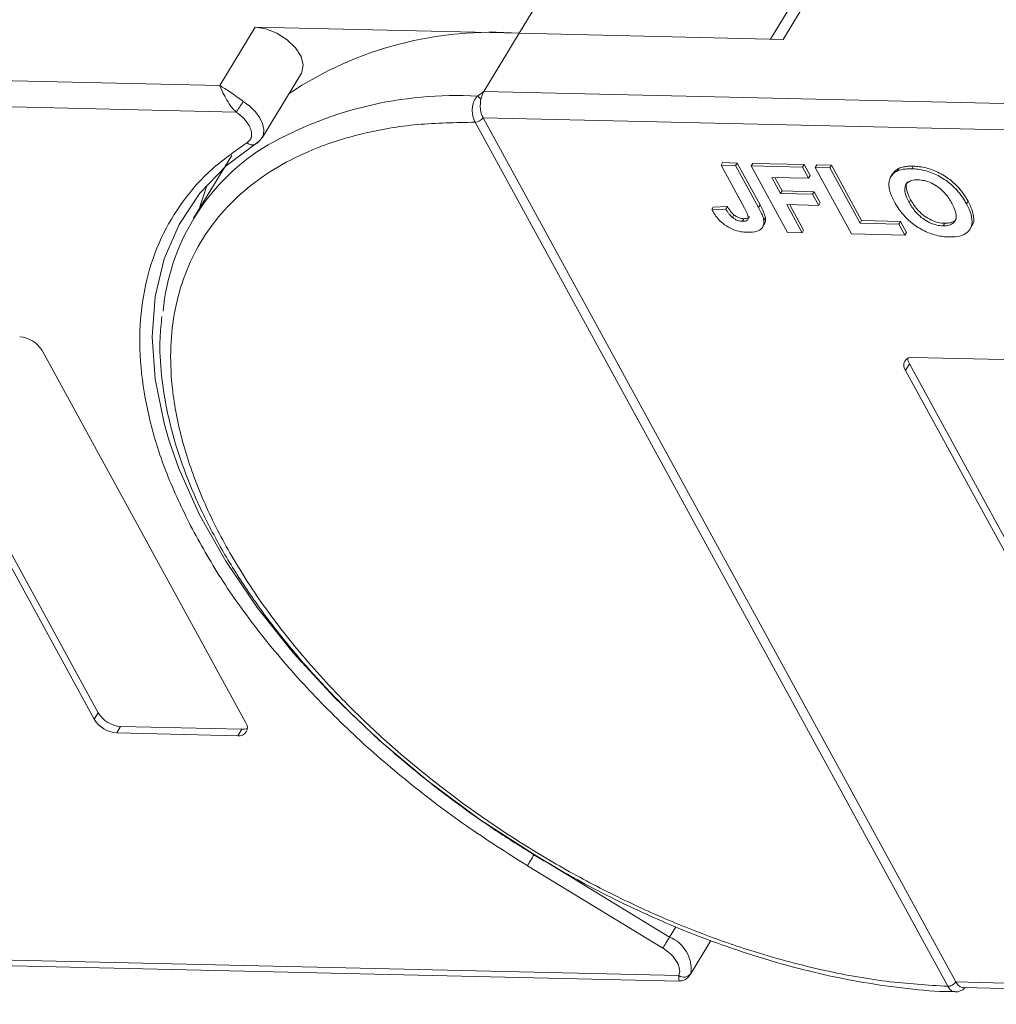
# Model space of a CAD drawing. Header units: millimetres. Extents: x -645 to 830, y -176 to 857.
# Tile 52 of 76: x 298 to 340, y 732 to 774. Entities that reach past the tile are written whole.
import ezdxf

# ---------------------------------------------------------------- set-up
doc = ezdxf.new("R2010")
doc.units = ezdxf.units.MM

msp = doc.modelspace()

# ---------------------------------------------------------------- linework, layer by layer
at = {"color": 7, "linetype": 'Continuous', "lineweight": 15}
for p, q in [((321.211, 775.72), (319.53, 772.958)), ((330.797, 772.699), (332.478, 775.461)), ((331.746, 775.15), (330.262, 772.711)), ((308.263, 773.216), (306.751, 770.73)), ((319.53, 772.958), (308.263, 773.216)), ((318.018, 770.472), (319.53, 772.958)), ((319.53, 772.958), (330.797, 772.699)), ((306.751, 770.73), (274.704, 771.466)), ((308.557, 768.496), (310.237, 771.258)), ((274.678, 770.346), (307.448, 769.594)), ((317.749, 770.281), (318.018, 770.472)), ((350.065, 769.736), (318.018, 770.472)), ((317.649, 769.163), (317.648, 769.164)), ((337.823, 732.288), (317.649, 769.163)), ((317.992, 769.352), (350.762, 768.6)), ((317.993, 769.351), (338.167, 732.476)), ((308.579, 768.537), (308.557, 768.496)), ((308.257, 768.211), (308.238, 768.204)), ((308.373, 768.312), (308.338, 768.267)), ((307.263, 767.743), (305.632, 765.064)), ((328.214, 767.437), (328.147, 767.326)), ((329.151, 765.49), (328.147, 767.326)), ((328.147, 767.326), (328.769, 767.312)), ((328.214, 767.437), (328.836, 767.422)), ((328.836, 767.422), (328.769, 767.312)), ((328.769, 767.312), (329.747, 765.524)), ((328.836, 767.422), (329.814, 765.634)), ((329.499, 767.407), (329.432, 767.297)), ((329.432, 767.297), (331.628, 767.246)), ((330.984, 764.46), (329.432, 767.297)), ((329.499, 767.407), (331.695, 767.357)), ((331.695, 767.357), (331.628, 767.246)), ((331.695, 767.357), (331.954, 766.884)), ((332.234, 767.344), (332.167, 767.234)), ((332.234, 767.344), (332.856, 767.33)), ((332.856, 767.33), (332.788, 767.22)), ((332.856, 767.33), (334.149, 764.966)), ((336.354, 767.286), (336.286, 767.175)), ((331.628, 767.246), (331.887, 766.774)), ((331.954, 766.884), (331.887, 766.774)), ((333.719, 764.397), (332.167, 767.234)), ((332.167, 767.234), (332.788, 767.22)), ((332.788, 767.22), (334.082, 764.856)), ((335.467, 766.953), (335.4, 766.842)), ((335.733, 767.19), (335.666, 767.08)), ((331.887, 766.774), (330.312, 766.81)), ((330.312, 766.81), (330.69, 766.119)), ((330.441, 766.807), (330.757, 766.229)), ((330.757, 766.229), (330.69, 766.119)), ((330.69, 766.119), (332.058, 766.087)), ((330.757, 766.229), (332.125, 766.198)), ((332.125, 766.198), (332.058, 766.087)), ((332.058, 766.087), (332.316, 765.615)), ((332.125, 766.198), (332.383, 765.725)), ((329.814, 765.634), (329.747, 765.524)), ((332.316, 765.615), (330.949, 765.646)), ((330.949, 765.646), (331.605, 764.446)), ((331.078, 765.643), (331.672, 764.556)), ((332.383, 765.725), (332.316, 765.615)), ((336.174, 765.743), (336.241, 765.854)), ((338.69, 765.792), (338.622, 765.681)), ((327.818, 765.542), (327.751, 765.432)), ((328.353, 765.454), (327.751, 765.432)), ((327.818, 765.542), (328.42, 765.565)), ((328.42, 765.565), (328.353, 765.454)), ((328.697, 765.21), (328.63, 765.099)), ((329.116, 765.046), (329.048, 764.935)), ((329.928, 764.698), (329.995, 764.808)), ((330.039, 765.097), (329.971, 764.986)), ((334.149, 764.966), (334.082, 764.856)), ((334.082, 764.856), (335.739, 764.818)), ((334.149, 764.966), (335.807, 764.928)), ((335.807, 764.928), (335.739, 764.818)), ((335.739, 764.818), (335.998, 764.345)), ((335.807, 764.928), (336.065, 764.455)), ((337.695, 764.849), (337.627, 764.739)), ((331.605, 764.446), (330.984, 764.46)), ((331.605, 764.446), (331.672, 764.556)), ((335.998, 764.345), (333.719, 764.397)), ((335.998, 764.345), (336.065, 764.455)), ((338.777, 764.604), (338.844, 764.714)), ((292.871, 759.844), (301.562, 743.959)), ((301.394, 743.682), (292.703, 759.568)), ((299.168, 759.42), (307.859, 743.534)), ((336.185, 758.85), (336.017, 758.574)), ((336.185, 758.85), (344.876, 742.965)), ((336.353, 759.127), (341.525, 759.008)), ((344.708, 742.689), (336.017, 758.574)), ((301.562, 743.959), (301.394, 743.682)), ((302.519, 743.377), (302.351, 743.1)), ((302.519, 743.377), (307.691, 743.258)), ((307.523, 742.982), (302.351, 743.1)), ((307.691, 743.258), (307.523, 742.982)), ((325.951, 734.387), (320.168, 737.906)), ((325.664, 733.916), (319.881, 737.435)), ((326.217, 734.825), (325.951, 734.387)), ((326.828, 732.782), (327.716, 734.24)), ((326.341, 732.746), (294.853, 733.468)), ((295.171, 733.229), (326.352, 732.514)), ((369.655, 731.752), (338.167, 732.475)), ((337.824, 732.286), (337.823, 732.288)), ((338.485, 732.235), (369.666, 731.52))]:
    msp.add_line(p, q, dxfattribs=at)
at = {"color": 7, "linetype": 'Continuous', "lineweight": 15, "flags": 128}
for points in [[(308.263, 773.216), (308.715, 773.145), (309.185, 772.96), (309.623, 772.681), (309.981, 772.336), (310.221, 771.965), (310.317, 771.606), (310.259, 771.298), (310.237, 771.258)], [(307.753, 770.054), (308.034, 769.843), (308.274, 769.605), (308.459, 769.354), (308.582, 769.101), (308.635, 768.858), (308.617, 768.639), (308.579, 768.537)], [(304.578, 755.615), (304.375, 756.317), (303.992, 758.2), (303.865, 760.008), (303.996, 761.723), (304.383, 763.327), (305.023, 764.803), (305.907, 766.134), (307.028, 767.308), (308.373, 768.312)], [(306.209, 766.492), (305.901, 765.548), (305.882, 765.474)], [(320.168, 737.906), (317.849, 739.413), (315.64, 741.044), (313.565, 742.783), (311.644, 744.61), (309.899, 746.506), (308.348, 748.453), (307.007, 750.428), (305.89, 752.411), (305.01, 754.381), (304.578, 755.615)], [(319.881, 737.435), (319.907, 737.478), (319.939, 737.53), (319.975, 737.59), (320.014, 737.654), (320.054, 737.72), (320.094, 737.786), (320.133, 737.849), (320.168, 737.906)], [(325.664, 733.916), (325.691, 733.959), (325.723, 734.012), (325.759, 734.071), (325.798, 734.135), (325.838, 734.201), (325.878, 734.267), (325.916, 734.33), (325.951, 734.387)]]:
    msp.add_lwpolyline(points, dxfattribs=at)
at = {"color": 7, "linetype": 'Continuous', "lineweight": 15}
for centre, radius, start, end in [((318.358, 757.383), 15.619, 85.6938, 123.6283), ((316.869, 753.91), 16.395, 86.9243, 120.4678), ((317.306, 769.671), 0.755, 38.6077, 54.0154), ((301.859, 773.639), 6.899, 324.103, 328.6891), ((317.638, 769.591), 0.427, 271.2703, 325.9023), ((317.639, 769.589), 0.426, 271.2927, 326.073), ((308.148, 768.529), 0.337, 225.6238, 285.3649), ((313.577, 760.23), 9.286, 122.7328, 174.6662), ((298.128, 758.788), 1.217, 31.2883, 86.0774), ((336.29, 758.787), 0.346, 79.4796, 217.8969), ((336.619, 759.109), 0.505, 182.9748, 210.7874), ((302.602, 744.591), 1.217, 211.2883, 266.0774), ((302.434, 744.315), 1.217, 211.2883, 266.0774), ((307.586, 743.322), 0.346, 259.4796, 37.8969), ((307.721, 743.762), 0.505, 266.5814, 294.3872), ((325.415, 733.037), 1.453, 351.7287, 68.3615), ((326.554, 733.059), 0.379, 235.8252, 322.2621), ((337.813, 732.713), 0.426, 271.2925, 326.0732), ((337.814, 732.711), 0.425, 271.3125, 326.2437)]:
    msp.add_arc(centre, radius, start, end, dxfattribs=at)
for points, knots in [([(306.751, 770.73), (306.895, 770.644), (307.12, 770.511), (307.474, 770.246), (307.666, 770.114), (307.753, 770.054)], [0, 0, 0, 0, 0.498413, 0.772928, 1, 1, 1, 1]), ([(307.448, 769.594), (307.368, 769.681), (307.197, 769.866), (307, 770.193), (306.845, 770.5), (306.782, 770.654), (306.751, 770.73)], [0, 0, 0, 0, 0.2343503, 0.4981953, 0.748869, 1, 1, 1, 1]), ([(317.648, 769.164), (317.622, 769.22), (317.575, 769.321), (317.534, 769.516), (317.524, 769.708), (317.547, 769.893), (317.592, 770.046), (317.658, 770.179), (317.72, 770.249), (317.749, 770.281)], [0, 0, 0, 0, 0.172016, 0.312756, 0.499599, 0.630391, 0.758026, 0.889228, 1, 1, 1, 1]), ([(317.895, 770.142), (317.883, 770.054), (317.86, 769.879), (317.89, 769.612), (317.945, 769.441), (317.986, 769.364), (317.992, 769.352)], [0, 0, 0, 0, 0.313335, 0.626691, 0.940048, 1, 1, 1, 1]), ([(337.823, 732.288), (336.956, 732.341), (335.194, 732.45), (332.363, 732.971), (329.633, 733.709), (327.074, 734.611), (324.726, 735.606), (322.395, 736.762), (319.347, 738.508), (316.469, 740.515), (313.865, 742.704), (311.906, 744.571), (310.012, 746.662), (308.291, 748.942), (306.9, 751.203), (305.821, 753.458), (305.06, 755.715), (304.684, 757.772), (304.624, 759.595), (304.807, 761.184), (305.229, 762.677), (306.113, 764.511), (307.456, 766.063), (309.201, 767.279), (310.826, 768.086), (312.807, 768.716), (315.133, 769.118), (316.819, 769.148), (317.649, 769.163)], [0, 0, 0, 0, 0.038862, 0.078912, 0.1200677, 0.1522272, 0.1843815, 0.2172151, 0.2500433, 0.3156185, 0.347778, 0.3799323, 0.4210926, 0.4611415, 0.5, 0.5388632, 0.578912, 0.6200677, 0.6522272, 0.6843815, 0.7172151, 0.7500433, 0.8156185, 0.847778, 0.8799323, 0.9210926, 0.9611404, 1, 1, 1, 1]), ([(307.912, 768.288), (307.961, 768.327), (308.06, 768.407), (308.119, 768.587), (308.109, 768.796), (308.039, 768.947), (308.005, 769.021)], [0, 0, 0, 0, 0.2455128, 0.5, 0.7544872, 1, 1, 1, 1]), ([(317.992, 769.352), (317.992, 769.352), (317.992, 769.352), (317.992, 769.351), (317.993, 769.351), (317.993, 769.351)], [0, 0, 0, 0, 0.384699, 0.69235, 1, 1, 1, 1]), ([(308.237, 768.203), (308.309, 768.248), (308.455, 768.339), (308.542, 768.481), (308.586, 768.552)], [0, 0, 0, 0, 0.495762, 1, 1, 1, 1]), ([(305.506, 751.932), (305.149, 752.674), (304.436, 754.159), (303.75, 756.341), (303.359, 758.47), (303.3, 760.519), (303.579, 762.457), (304.196, 764.237), (305.137, 765.813), (306.352, 767.193), (307.392, 767.923), (307.912, 768.288)], [0, 0, 0, 0, 0.109778, 0.219542, 0.32932, 0.441716, 0.554889, 0.668062, 0.780458, 0.890226, 1, 1, 1, 1]), ([(335.733, 767.19), (335.766, 767.203), (335.831, 767.23), (335.935, 767.254), (336.037, 767.272), (336.139, 767.282), (336.244, 767.287), (336.317, 767.286), (336.354, 767.286)], [0, 0, 0, 0, 0.1854289, 0.3721896, 0.5277082, 0.6838775, 0.8416784, 1, 1, 1, 1]), ([(336.354, 767.286), (336.441, 767.281), (336.707, 767.268), (337.19, 767.147), (337.741, 766.862), (338.237, 766.454), (338.524, 766.083), (338.657, 765.848), (338.69, 765.792)], [0, 0, 0, 0, 0.101398, 0.306996, 0.506144, 0.685262, 0.924557, 1, 1, 1, 1]), ([(335.313, 766.456), (335.314, 766.524), (335.317, 766.658), (335.401, 766.875), (335.53, 767.014), (335.652, 767.073), (335.666, 767.08)], [0, 0, 0, 0, 0.250896, 0.502166, 0.940512, 1, 1, 1, 1]), ([(335.471, 766.95), (335.532, 767.033), (335.602, 767.127), (335.719, 767.183), (335.733, 767.19)], [0, 0, 0, 0, 0.8749054, 1, 1, 1, 1]), ([(335.666, 767.08), (335.698, 767.093), (335.763, 767.119), (335.867, 767.144), (335.97, 767.162), (336.071, 767.171), (336.177, 767.177), (336.25, 767.176), (336.286, 767.175)], [0, 0, 0, 0, 0.185429, 0.37219, 0.527708, 0.683877, 0.841678, 1, 1, 1, 1]), ([(336.286, 767.175), (336.374, 767.171), (336.639, 767.157), (337.123, 767.037), (337.674, 766.752), (338.17, 766.344), (338.457, 765.973), (338.59, 765.738), (338.622, 765.681)], [0, 0, 0, 0, 0.101398, 0.306996, 0.506144, 0.685262, 0.924557, 1, 1, 1, 1]), ([(335.563, 765.739), (335.542, 765.777), (335.502, 765.852), (335.447, 765.969), (335.397, 766.09), (335.355, 766.214), (335.324, 766.338), (335.316, 766.417), (335.313, 766.456)], [0, 0, 0, 0, 0.15395, 0.308181, 0.478699, 0.649961, 0.824203, 1, 1, 1, 1]), ([(336.174, 765.743), (336.135, 765.819), (336.037, 766.01), (335.965, 766.279), (336.02, 766.511), (336.173, 766.65), (336.37, 766.701), (336.506, 766.702), (336.553, 766.702)], [0, 0, 0, 0, 0.1586166, 0.4008637, 0.5730594, 0.7454856, 0.9129852, 1, 1, 1, 1]), ([(336.241, 765.854), (336.202, 765.93), (336.103, 766.122), (336.043, 766.383), (336.056, 766.566), (336.107, 766.613), (336.109, 766.614)], [0, 0, 0, 0, 0.274858, 0.694634, 0.993023, 1, 1, 1, 1]), ([(336.553, 766.702), (336.642, 766.696), (336.822, 766.682), (337.123, 766.581), (337.413, 766.413), (337.71, 766.147), (337.884, 765.903), (337.976, 765.741), (337.993, 765.709)], [0, 0, 0, 0, 0.160292, 0.321922, 0.490761, 0.657569, 0.933883, 1, 1, 1, 1]), ([(329.814, 765.634), (329.834, 765.596), (329.875, 765.521), (329.925, 765.419), (329.965, 765.329), (329.995, 765.251), (330.023, 765.173), (330.033, 765.122), (330.039, 765.097)], [0, 0, 0, 0, 0.2082698, 0.416707, 0.5614806, 0.7065734, 0.8528245, 1, 1, 1, 1]), ([(337.887, 764.266), (337.8, 764.27), (337.534, 764.284), (337.048, 764.402), (336.495, 764.688), (336, 765.097), (335.721, 765.461), (335.591, 765.689), (335.563, 765.739)], [0, 0, 0, 0, 0.102171, 0.30922, 0.51365, 0.692275, 0.932413, 1, 1, 1, 1]), ([(337.627, 764.739), (337.537, 764.746), (337.357, 764.76), (337.055, 764.869), (336.752, 765.044), (336.438, 765.328), (336.269, 765.573), (336.183, 765.727), (336.174, 765.743)], [0, 0, 0, 0, 0.15971, 0.320429, 0.491074, 0.67705, 0.96629, 1, 1, 1, 1]), ([(337.695, 764.849), (337.605, 764.856), (337.424, 764.871), (337.122, 764.979), (336.82, 765.155), (336.506, 765.438), (336.337, 765.684), (336.25, 765.838), (336.241, 765.854)], [0, 0, 0, 0, 0.15971, 0.320429, 0.491074, 0.67705, 0.96629, 1, 1, 1, 1]), ([(337.993, 765.709), (338.032, 765.634), (338.141, 765.421), (338.213, 765.127), (338.119, 764.894), (337.947, 764.769), (337.759, 764.738), (337.648, 764.739), (337.627, 764.739)], [0, 0, 0, 0, 0.15859, 0.447239, 0.620381, 0.793575, 0.961295, 1, 1, 1, 1]), ([(338.622, 765.681), (338.661, 765.606), (338.78, 765.378), (338.887, 765.017), (338.839, 764.647), (338.613, 764.391), (338.269, 764.272), (338.003, 764.268), (337.887, 764.266)], [0, 0, 0, 0, 0.101888, 0.307343, 0.492963, 0.678647, 0.860791, 1, 1, 1, 1]), ([(338.69, 765.792), (338.729, 765.716), (338.848, 765.487), (338.943, 765.134), (338.941, 764.838), (338.847, 764.74), (338.831, 764.723)], [0, 0, 0, 0, 0.192169, 0.579672, 0.929764, 1, 1, 1, 1]), ([(329.267, 764.464), (329.179, 764.469), (328.978, 764.48), (328.636, 764.579), (328.303, 764.769), (327.981, 765.06), (327.841, 765.286), (327.751, 765.432)], [0, 0, 0, 0, 0.155292, 0.353145, 0.543243, 0.704067, 1, 1, 1, 1]), ([(328.63, 765.099), (328.606, 765.121), (328.558, 765.164), (328.505, 765.229), (328.46, 765.289), (328.422, 765.344), (328.386, 765.399), (328.364, 765.436), (328.353, 765.454)], [0, 0, 0, 0, 0.1938055, 0.3931273, 0.5440688, 0.6954121, 0.8476129, 1, 1, 1, 1]), ([(328.42, 765.565), (328.431, 765.546), (328.454, 765.508), (328.492, 765.45), (328.534, 765.39), (328.58, 765.329), (328.633, 765.267), (328.676, 765.229), (328.697, 765.21)], [0, 0, 0, 0, 0.155996, 0.312125, 0.480895, 0.650212, 0.823248, 1, 1, 1, 1]), ([(328.697, 765.21), (328.74, 765.178), (328.822, 765.118), (328.959, 765.065), (329.055, 765.048), (329.105, 765.046), (329.116, 765.046)], [0, 0, 0, 0, 0.330398, 0.624767, 0.917361, 1, 1, 1, 1]), ([(329.151, 765.49), (329.191, 765.415), (329.26, 765.284), (329.314, 765.126), (329.312, 765.026), (329.265, 764.973), (329.178, 764.938), (329.098, 764.936), (329.048, 764.935)], [0, 0, 0, 0, 0.292027, 0.504854, 0.613905, 0.723685, 0.829816, 1, 1, 1, 1]), ([(329.747, 765.524), (329.767, 765.486), (329.808, 765.41), (329.858, 765.308), (329.898, 765.218), (329.928, 765.14), (329.956, 765.062), (329.966, 765.011), (329.971, 764.986)], [0, 0, 0, 0, 0.2082698, 0.416707, 0.5614806, 0.7065734, 0.8528245, 1, 1, 1, 1]), ([(329.048, 764.935), (329.021, 764.937), (328.966, 764.94), (328.885, 764.959), (328.81, 764.986), (328.746, 765.019), (328.685, 765.056), (328.649, 765.085), (328.63, 765.099)], [0, 0, 0, 0, 0.202387, 0.410907, 0.557829, 0.709472, 0.853224, 1, 1, 1, 1]), ([(329.116, 765.046), (329.17, 765.047), (329.257, 765.05), (329.342, 765.088), (329.359, 765.125), (329.366, 765.14)], [0, 0, 0, 0, 0.495374, 0.790754, 1, 1, 1, 1]), ([(329.971, 764.986), (329.975, 764.916), (329.983, 764.777), (329.88, 764.609), (329.657, 764.475), (329.414, 764.468), (329.267, 764.464)], [0, 0, 0, 0, 0.20646, 0.413515, 0.645211, 1, 1, 1, 1]), ([(330.039, 765.097), (330.046, 765.025), (330.056, 764.917), (330.003, 764.84), (329.985, 764.814)], [0, 0, 0, 0, 0.6631606, 1, 1, 1, 1]), ([(338.185, 765.053), (338.181, 765.04), (338.153, 764.963), (338.008, 764.882), (337.826, 764.849), (337.715, 764.849), (337.695, 764.849)], [0, 0, 0, 0, 0.084934, 0.502415, 0.906703, 1, 1, 1, 1]), ([(304.283, 760.869), (304.25, 760.566), (304.16, 759.753), (304.242, 758.355), (304.503, 756.701), (304.97, 755.006), (305.624, 753.289), (306.461, 751.564), (307.47, 749.845), (308.639, 748.147), (309.954, 746.486), (311.394, 744.881), (312.925, 743.363), (314.492, 741.965), (315.933, 740.8), (317.269, 739.806), (318.62, 738.864), (319.612, 738.243), (320.161, 737.9)], [0, 0, 0, 0, 0.04157, 0.111425, 0.181343, 0.251234, 0.321027, 0.390661, 0.460062, 0.529153, 0.597797, 0.665722, 0.732344, 0.796145, 0.855223, 0.897404, 0.943271, 1, 1, 1, 1]), ([(319.881, 737.435), (319.003, 737.992), (317.248, 739.106), (314.765, 740.993), (312.427, 743.019), (310.281, 745.179), (308.386, 747.416), (306.757, 749.679), (305.92, 751.187), (305.506, 751.932)], [0, 0, 0, 0, 0.140647, 0.281304, 0.425319, 0.570331, 0.715342, 0.859358, 1, 1, 1, 1]), ([(320.161, 737.9), (320.924, 737.452), (321.994, 736.824), (323.614, 735.992), (325.004, 735.329), (326.673, 734.617), (328.427, 733.957), (330.257, 733.366), (332.125, 732.867), (334.009, 732.472), (335.876, 732.203), (337.259, 732.066), (337.993, 732.061), (338.135, 732.06)], [0, 0, 0, 0, 0.130517, 0.183018, 0.269988, 0.35985, 0.455797, 0.555409, 0.657717, 0.761961, 0.867622, 0.974343, 1, 1, 1, 1]), ([(326.353, 732.514), (326.354, 732.521), (326.354, 732.534), (326.345, 732.678), (326.341, 732.746)], [0, 0, 0, 0, 0.529586, 1, 1, 1, 1]), ([(326.354, 732.514), (326.424, 732.519), (326.541, 732.529), (326.708, 732.625), (326.781, 732.719), (326.82, 732.769)], [0, 0, 0, 0, 0.411574, 0.687573, 1, 1, 1, 1]), ([(338.167, 732.476), (338.167, 732.476), (338.167, 732.475), (338.167, 732.475), (338.167, 732.475), (338.167, 732.475)], [0, 0, 0, 0, 0.384666, 0.692333, 1, 1, 1, 1]), ([(338.167, 732.475), (338.206, 732.418), (338.283, 732.305), (338.4, 732.233), (338.468, 732.243), (338.485, 732.245)], [0, 0, 0, 0, 0.42964, 0.85928, 1, 1, 1, 1]), ([(338.134, 732.051), (338.092, 732.058), (338.016, 732.071), (337.91, 732.153), (337.854, 732.239), (337.824, 732.286)], [0, 0, 0, 0, 0.3517077, 0.6434286, 1, 1, 1, 1]), ([(338.141, 732.048), (338.191, 732.051), (338.286, 732.057), (338.438, 732.121), (338.53, 732.192), (338.583, 732.233)], [0, 0, 0, 0, 0.313627, 0.602894, 1, 1, 1, 1])]:
    msp.add_open_spline(points, degree=3, knots=knots, dxfattribs=at)
for points in [[(318.018, 770.472), (317.992, 770.423), (317.939, 770.326), (317.91, 770.203), (317.895, 770.142)], [(308.005, 769.021), (307.936, 769.126), (307.799, 769.335), (307.565, 769.508), (307.448, 769.594)], [(326.278, 733.308), (326.203, 733.421), (326.053, 733.647), (325.794, 733.826), (325.664, 733.916)], [(326.341, 732.746), (326.366, 732.829), (326.415, 732.995), (326.323, 733.203), (326.278, 733.308)]]:
    msp.add_open_spline(points, degree=3, dxfattribs=at)

doc.saveas('drawing.dxf')
